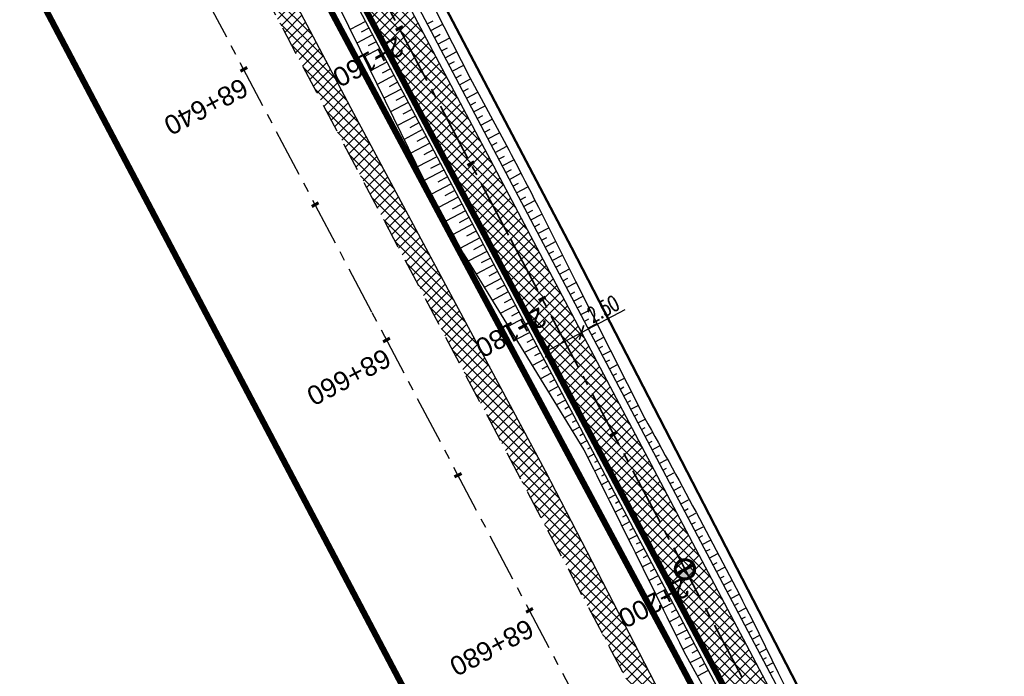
# Model space of a CAD drawing. Header units: metres. Extents: x 7529615 to 7533751, y 5721195 to 5727898.
# Tile 67 of 138: x 7530699 to 7530764, y 5725848 to 5725891. Entities that reach past the tile are written whole.
import ezdxf

# ---------------------------------------------------------------- set-up
doc = ezdxf.new("R2010")
doc.units = ezdxf.units.M
doc.header["$PDMODE"] = 1
doc.header["$PDSIZE"] = 0.3
for name, pattern in [('CENTER', [50.8, 31.75, -6.35, 6.35, -6.35]), ('CENTER2', [28.575, 19.05, -3.175, 3.175, -3.175]), ('HIDDEN', [9.525, 6.35, -3.175])]:
    doc.linetypes.add(name, pattern=pattern)
for name, color, linetype in [('C-DROGI-SYTUACJA-ETYKIETY', 7, 'Continuous'), ('D-hatch-pobocza', 131, 'Continuous'), ('D-pobocza', 60, 'Continuous'), ('D-rowy', 160, 'Continuous'), ('D-skarpa', 2, 'Continuous'), ('D-skarpa-kreskowanie', 2, 'Continuous'), ('D-wymiary', 1, 'Continuous')]:
    doc.layers.add(name, color=color, linetype=linetype)
doc.layers.add('D-hatch-ciag-pieszo-rowerowy', color=7, linetype='Continuous', lineweight=13, true_color=0xff9f80)
doc.layers.add('D-linia-podzialowa-ZRID', color=7, linetype='Continuous', lineweight=50, true_color=0x40ff00)
for name, color, linetype, lineweight in [('D-krawędzie', 3, 'Continuous', 30), ('D-obrzeża', 2, 'Continuous', 30), ('D-oś', 2, 'CENTER', 30), ('D-pas-drogowy', 7, 'HIDDEN', 50)]:
    doc.layers.add(name, color=color, linetype=linetype, lineweight=lineweight)
doc.layers.add('poprzeczki', color=7, linetype='Continuous', true_color=0x0000c7)
doc.styles.add('DIMTEXT', font='simplex.shx', dxfattribs={"width": 0.7})
doc.styles.get("Standard").update_dxf_attribs({"font": 'arial.ttf'})
doc.dimstyles.new('500', dxfattribs={"dimtxt": 1, "dimasz": 0.7, "dimexe": 0.2, "dimexo": 0.5, "dimgap": 0.2, "dimtad": 1, "dimrnd": 0.005, "dimzin": 0, "dimdsep": 46, "dimtxsty": 'DIMTEXT', "dimblk": 'ARCHTICK', "dimcen": 0, "dimclrd": 256, "dimclre": 256, "dimclrt": 2, "dimadec": 5, "dimazin": 0, "dimtfac": 1, "dimtofl": 0, "dimtmove": 0, "dimatfit": 3, "dimfxl": 1, "dimtolj": 1, "dimtzin": 0, "dimlwd": -1, "dimlwe": -1, "dimarcsym": 0})
pattern_1 = [(45, (0, 0), (-0.33675960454, 0.33675960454), []), (135, (0, 0), (-0.33675960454, -0.33675960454), [])]

# ---------------------------------------------------------------- blocks, each defined once
blk = doc.blocks.new('AeccTickLine')
at = {"color": 0, "linetype": 'ByBlock', "lineweight": -2}
blk.add_line((0, 1), (0, -1), dxfattribs=at)
blk = doc.blocks.new('_ArchTick')
at = {"color": 0, "linetype": 'ByBlock', "const_width": 0.15}
blk.add_lwpolyline([(-0.5, -0.5), (0.5, 0.5)], dxfattribs=at)
blk = doc.blocks.new('*D105')
at = {"layer": 'D-wymiary', "linetype": 'ByBlock', "transparency": 16777216}
for p, q in [((7530735.874, 5725870.117), (7530738.733, 5725871.627)), ((7530735.64, 5725870.559), (7530735.781, 5725870.294)), ((7530733.663, 5725868.95), (7530735.874, 5725870.117)), ((7530733.897, 5725868.508), (7530733.757, 5725868.773))]:
    blk.add_line(p, q, dxfattribs=at)
at = {"layer": 'Defpoints', "color": 0, "linetype": 'ByBlock', "transparency": 16777216}
for p in [(7530735.874, 5725870.117), (7530735.874, 5725870.117), (7530733.663, 5725868.95)]:
    blk.add_point(p, dxfattribs=at)
at = {"layer": 'D-wymiary', "linetype": 'ByBlock', "transparency": 16777216, "xscale": 0.6999999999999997, "yscale": 0.6999999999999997, "zscale": 0.6999999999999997}
for p, rotation in [((7530735.874, 5725870.117), 27.83669233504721), ((7530733.663, 5725868.95), 207.8366923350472)]:
    blk.add_blockref('_ArchTick', p, dxfattribs=dict(at, rotation=rotation))
at = {"layer": 'D-wymiary', "color": 2, "linetype": 'ByBlock', "transparency": 16777216, "insert": (7530737.286, 5725871.655), "char_height": 1, "attachment_point": 5, "rotation": 27.83669, "style": 'DIMTEXT'}
blk.add_mtext('\\A1;2.50', dxfattribs=at)
blk = doc.blocks.new('kilometraz')
at = {"linetype": 'ByBlock', "lineweight": -2}
blk.add_hatch(color=0, dxfattribs=at).paths.add_polyline_path([(0, -0.28125, 0.41421356), (0.28125, 0, 0.41421356), (0, 0.28125)])
at = {"color": 0, "linetype": 'ByBlock', "lineweight": -2}
blk.add_line((0, 0.28125), (0, -0.28125), dxfattribs=at)
blk.add_circle((0, 0), 0.28125, dxfattribs=at)

msp = doc.modelspace()

# ---------------------------------------------------------------- hatches: boundary and pattern name
at = {"layer": 'D-hatch-ciag-pieszo-rowerowy'}
h = msp.add_hatch(dxfattribs=at)
h.set_pattern_fill('ANSI37', color=256, scale=0.15, style=0)
h.set_pattern_definition(pattern_1)
h.paths.add_polyline_path([(7530714.412, 5725910.765), (7530696.206, 5725945.269), (7530692.657, 5725952.013), (7530691.541, 5725951.45), (7530695.1, 5725944.687), (7530713.306, 5725910.181), (7530731.225, 5725876.244), (7530749.941, 5725840.801), (7530759.629, 5725822.461), (7530760.738, 5725823.038), (7530751.046, 5725841.385), (7530732.331, 5725876.827)])
h.paths.add_polyline_path([(7530713.306, 5725910.181), (7530695.1, 5725944.687), (7530691.541, 5725951.45), (7530690.425, 5725950.887), (7530693.994, 5725944.104), (7530712.201, 5725909.598), (7530730.12, 5725875.66), (7530748.836, 5725840.217), (7530758.52, 5725821.884), (7530759.629, 5725822.461), (7530749.941, 5725840.801), (7530731.225, 5725876.244)])
at = {"layer": 'D-hatch-pobocza'}
h = msp.add_hatch(dxfattribs=at)
h.set_pattern_fill('ANSI37', color=256, scale=0.15, style=0)
h.set_pattern_definition(pattern_1)
h.paths.add_polyline_path([(7530720.98, 5725884.44), (7530708.37, 5725908.34), (7530695.8, 5725932.28), (7530687.36, 5725949.02), (7530675.51, 5725970.87), (7530663.29, 5725994.02), (7530649.63, 5726020.19), (7530635.9, 5726046.17), (7530600.685, 5726114.059), (7530599.743, 5726113.515), (7530641.555, 5726032.008), (7530660.961, 5725995.07), (7530689.128, 5725941.54), (7530707.336, 5725907.032), (7530725.256, 5725873.093), (7530743.97, 5725837.654), (7530770.527, 5725787.119), (7530787.864, 5725754.267), (7530809.813, 5725712.702), (7530812.028, 5725712.541), (7530798.84, 5725737.15), (7530787.35, 5725758.8), (7530776.05, 5725780.2), (7530760.43, 5725809.79), (7530749.22, 5725830.63), (7530733.52, 5725861.06)])

# ---------------------------------------------------------------- linework, layer by layer
at = {"layer": 'D-krawędzie', "linetype": 'HIDDEN', "ltscale": 0.3, "flags": 128}
msp.add_lwpolyline([(7530572.01, 5726166.06), (7530620.381, 5726072.761), (7530641.555, 5726032.008), (7530660.961, 5725995.07), (7530689.128, 5725941.54), (7530707.336, 5725907.032), (7530725.256, 5725873.093), (7530743.97, 5725837.654), (7530770.527, 5725787.119), (7530787.864, 5725754.267), (7530809.898, 5725712.542), (7530824.739, 5725684.389), (7530840.856, 5725653.693), (7530860.675, 5725616.154), (7530865.283, 5725607.394), (7530878.05, 5725583.08), (7530918.172, 5725507.178), (7530950.163, 5725446.305), (7530993.419, 5725364.265), (7531022.766, 5725308.719), (7531053.81, 5725249.872), (7531081.166, 5725197.875), (7531103.902, 5725154.541), (7531128.123, 5725108.448), (7531149.3, 5725068.25), (7531167.38, 5725033.767), (7531197.165, 5724976.988), (7531228.151, 5724918.034), (7531253.153, 5724870.491), (7531286.796, 5724806.654), (7531306.74, 5724768.665), (7531335.094, 5724714.652), (7531357.319, 5724672.439), (7531373.645, 5724641.454), (7531392.162, 5724605.999), (7531418.48, 5724555.853), (7531439.727, 5724515.582), (7531468.399, 5724461.077), (7531491.782, 5724416.528), (7531531.99, 5724339.833), (7531557.227, 5724291.659), (7531569.852, 5724267.577), (7531591.376, 5724226.548), (7531610.004, 5724191.103), (7531616.883, 5724177.999), (7531629.985, 5724153.025), (7531641.007, 5724132.022), (7531664.906, 5724087.617), (7531677.644, 5724064.786), (7531683.112, 5724054.988), (7531686.753, 5724048.18), (7531695.448, 5724031.697), (7531703.749, 5724015.917), (7531709.214, 5724005.514), (7531719.389, 5723986.147), (7531726.295, 5723973), (7531732.741, 5723960.736), (7531735.13, 5723956.19)], dxfattribs=at)
at = {"layer": 'D-linia-podzialowa-ZRID', "color": 12, "ltscale": 15, "true_color": 0xc70000}
msp.add_lwpolyline([(7530604.239, 5726124.217), (7530605.847, 5726121.63), (7530608.972, 5726116.164), (7530618.114, 5726097.791), (7530651.213, 5726034.96), (7530670.244, 5725998.611), (7530698.075, 5725945.953), (7530716.506, 5725911.305), (7530735.223, 5725875.667), (7530752.504, 5725842.155)], dxfattribs=at)
at = {"layer": 'D-obrzeża'}
for points in [[(7530816.72, 5725716.019), (7530808.345, 5725732.528, 0.004099), (7530806.084, 5725736.896), (7530794.941, 5725757.997), (7530777.714, 5725790.903), (7530751.046, 5725841.385), (7530732.331, 5725876.827), (7530714.412, 5725910.765), (7530696.206, 5725945.269), (7530668.046, 5725998.784), (7530664.91, 5726005.014, 0.00515), (7530662.075, 5726010.504), (7530653.608, 5726026.493, -0.00515), (7530650.772, 5726031.983), (7530642.155, 5726049.099), (7530627.426, 5726076.939), (7530607.073, 5726115.582, 0.017191), (7530603.662, 5726121.551), (7530600.461, 5726126.731, -0.223174), (7530600.17, 5726129.266), (7530602.624, 5726136.556), (7530601.532, 5726138.658)], [(7530597.423, 5726127.912, 0.123992), (7530598.087, 5726125.817), (7530601.49, 5726120.31, -0.017191), (7530604.901, 5726114.341), (7530625.206, 5726075.789), (7530639.927, 5726047.965), (7530648.54, 5726030.859, 0.00515), (7530651.375, 5726025.369), (7530659.842, 5726009.38, -0.00515), (7530662.677, 5726003.89), (7530665.83, 5725997.628), (7530693.994, 5725944.104), (7530712.201, 5725909.598), (7530730.12, 5725875.66), (7530748.836, 5725840.217), (7530775.501, 5725789.739), (7530792.729, 5725756.833), (7530803.873, 5725735.729, -0.004099), (7530806.134, 5725731.361), (7530819.007, 5725705.983)]]:
    msp.add_lwpolyline(points, format="xyb", dxfattribs=at)
at = {"layer": 'D-oś', "ltscale": 0.1}
msp.add_lwpolyline([(7530915.075, 5725505.546), (7530874.954, 5725581.449), (7530862.185, 5725605.765), (7530857.579, 5725614.523), (7530837.759, 5725652.063), (7530821.642, 5725682.76), (7530806.803, 5725710.907), (7530784.769, 5725752.633), (7530767.43, 5725785.489), (7530740.873, 5725836.023), (7530722.161, 5725871.458), (7530704.24, 5725905.399), (7530686.032, 5725939.909), (7530657.862, 5725993.442), (7530638.453, 5726030.387), (7530594.845, 5726110.895), (7530594.845, 5726110.895), (7530594.845, 5726110.895), (7530540.21, 5726214.45)], dxfattribs=at)
at = {"layer": 'D-oś', "linetype": 'CENTER2', "lineweight": 35, "ltscale": 0.2}
msp.add_lwpolyline([(7530599.583, 5726125.774), (7530602.576, 5726120.93, -0.017191), (7530605.987, 5726114.962), (7530626.316, 5726076.364), (7530641.041, 5726048.532), (7530649.656, 5726031.421, 0.00515), (7530652.491, 5726025.931), (7530660.958, 5726009.942, -0.00515), (7530663.794, 5726004.452), (7530663.794, 5726004.452), (7530666.938, 5725998.206), (7530695.1, 5725944.687), (7530713.306, 5725910.181), (7530731.225, 5725876.244), (7530749.941, 5725840.801)], format="xyb", dxfattribs=at)
at = {"layer": 'D-pas-drogowy', "ltscale": 0.2, "flags": 128}
msp.add_lwpolyline([(7531633.019, 5724182.834, 0.4, 0.4, 0), (7531617.559, 5724211.608, 0.4, 0.4, 0), (7531566.784, 5724302.736, 0.4, 0.4, 0), (7531538.419, 5724356.47, 0.4, 0.4, 0), (7531526.32, 5724379.39, 0.4, 0.4, 0), (7531516.102, 5724393.607, 0.4, 0.4, 0.001485), (7531513.78, 5724396.838, 0.4, 0.4, 0), (7531501.87, 5724413.41, 0.4, 0.4, 0), (7531474.926, 5724464.508, 0.4, 0.4, 0), (7531446.2, 5724518.992, 0.4, 0.4, 0), (7531424.962, 5724559.262, 0.4, 0.4, 0), (7531398.444, 5724609.566, 0.4, 0.4, 0), (7531379.647, 5724645.216, 0.4, 0.4, 0), (7531365.23, 5724672.56, 0.4, 0.4, 0), (7531341.306, 5724717.915, 0.4, 0.4, 0), (7531312.9, 5724771.789, 0.4, 0.4, 0), (7531292.591, 5724810.307, 0.4, 0.4, 0), (7531259.392, 5724873.271, 0.4, 0.4, 0), (7531233.74, 5724921.923, 0.4, 0.4, 0), (7531203.073, 5724980.092, 0.4, 0.4, 0), (7531173.471, 5725036.225, 0.4, 0.4, 0), (7531168.27, 5725046.09, 0.4, 0.4, 0), (7531172.29, 5725062.58, 0.4, 0.4, 0), (7531166.31, 5725074.58, 0.4, 0.4, 0), (7531150.32, 5725079.6, 0.4, 0.4, 0), (7531141.5, 5725096.43, 0.4, 0.4, 0), (7531109.312, 5725157.814, 0.4, 0.4, 0), (7531086.641, 5725201.048, 0.4, 0.4, 0), (7531059.198, 5725253.384, 0.4, 0.4, 0), (7531028.207, 5725312.489, 0.4, 0.4, 0), (7530999.105, 5725367.99, 0.4, 0.4, 0), (7530956.248, 5725449.725, 0.4, 0.4, 0), (7530924.398, 5725510.464, 0.4, 0.4, 0), (7530897.51, 5725561.74, 0.4, 0.4, 0), (7530894.46, 5725566.14, 0.4, 0.4, 0), (7530892.16, 5725570.49, 0.4, 0.4, 0), (7530869.363, 5725613.307, 0.4, 0.4, 0), (7530861.694, 5725627.705, 0.4, 0.4, 0), (7530852.74, 5725644.52, 0.4, 0.4, 0), (7530831.51, 5725684.2, 0.4, 0.4, 0), (7530811.13, 5725722.52, 0.4, 0.4, 0), (7530792.348, 5725757.941, 0.4, 0.4, 0), (7530768.03, 5725803.8, 0.4, 0.4, 0), (7530748.769, 5725840.179, 0.4, 0.4, 0), (7530727.7, 5725879.97, 0.4, 0.4, 0), (7530712.098, 5725909.545, 0.4, 0.4, 0), (7530693.644, 5725944.645, 0.4, 0.4, 0), (7530665.702, 5725997.539, 0.4, 0.4, 0), (7530641.76, 5726042.88, 0.4, 0.4, 0), (7530616.5, 5726091.48, 0.4, 0.4, 0), (7530604.628, 5726114.32, 0.4, 0.4, -0.007763), (7530602.5, 5726118.43, 0.4, 0.4, 0), (7530603.992, 5726123.395, 0.4, 0.4, 0), (7530606.53, 5726131.84, 0.4, 0.4, 0), (7530603.27, 5726136.83, 0.4, 0.4, 0), (7530593.776, 5726151.369, 0.4, 0.4, 0), (7530590.203, 5726156.84, 0.4, 0.4, 0), (7530583.3, 5726167.41, 0.4, 0.4, 0), (7530580.578, 5726170.428, 0.4, 0.4, 0), (7530575.85, 5726175.67, 0.4, 0.4, 0), (7530569.01, 5726186.66, 0.4, 0.4, 0), (7530562.555, 5726199.189, 0.4, 0.4, 0), (7530555.67, 5726211.39, 0.4, 0.4, 0), (7530548.29, 5726224.23, 0.4, 0.4, 0), (7530540.58, 5726237.71, 0.4, 0.4, 0), (7530532.68, 5726252.65, 0.4, 0.4, 0), (7530524.06, 5726269.35, 0.4, 0.4, 0), (7530502.82, 5726309.91, 0.4, 0.4, 0), (7530488.83, 5726336.63, 0.4, 0.4, 0), (7530466.03, 5726380.16, 0.4, 0.4, 0), (7530438.47, 5726432.77, 0.4, 0.4, 0), (7530424.53, 5726459.09, 0.4, 0.4, 0), (7530401.63, 5726502.97, 0.4, 0.4, 0), (7530383.38, 5726538.06, 0.4, 0.4, 0), (7530353.97, 5726593.52, 0.4, 0.4, 0), (7530338.47, 5726622.74, 0.4, 0.4, 0), (7530322.01, 5726653.88, 0.4, 0.4, 0), (7530297.54, 5726700.33, 0.4, 0.4, 0), (7530287.38, 5726719.6, 0.4, 0.4, 0), (7530285.95, 5726722.316, 0.4, 0.4, 0), (7530280.26, 5726733.12, 0.4, 0.4, 0), (7530266.73, 5726758.74, 0.4, 0.4, 0), (7530260.42, 5726770.47, 0.4, 0.4, 0), (7530253.25, 5726783.82, 0.4, 0.4, 0), (7530244.95, 5726799.33, 0.4, 0.4, 0), (7530239.39, 5726808.49, 0.4, 0.4, 0), (7530238.29, 5726807.9, 0.4, 0.4, 0), (7530218.11, 5726850.67, 0.4, 0.4, 0), (7530175.907, 5726928.168, 0.4, 0.4, 0), (7530096.68, 5727076.15, 0.4, 0.4, 0), (7530094.68, 5727079.89, 0.4, 0.4, 0), (7530064.597, 5727135.523, 0.4, 0.4, 0), (7530046.731, 5727168.892, 0.4, 0.4, 0), (7530025.803, 5727208.461, 0.4, 0.4, 0), (7530012.847, 5727232.979, 0.4, 0.4, 0), (7529994.15, 5727268.45, 0.4, 0.4, 0), (7529981.671, 5727291.93, 0.4, 0.4, 0), (7529949.89, 5727351.73, 0.4, 0.4, 0), (7529924.75, 5727399.03, 0.4, 0.4, 0), (7529915.516, 5727417.1, 0.4, 0.4, 0), (7529885.83, 5727475.19, 0.4, 0.4, 0), (7529862.56, 5727519.97, 0.4, 0.4, 0), (7529852.985, 5727538.191, 0.4, 0.4, 0), (7529836.513, 5727569.511, 0.4, 0.4, 0), (7529815.369, 5727609.141, 0.4, 0.4, 0), (7529792.795, 5727651.247, 0.4, 0.4, 0), (7529774.199, 5727685.858, 0.4, 0.4, 0), (7529746.966, 5727736.059, 0.4, 0.4, 0), (7529733.92, 5727757.62, 0.4, 0.4, 0), (7529708.607, 5727806.389, 0.4, 0.4, 0), (7529688.492, 5727796.345, 0.4, 0.4, 0), (7529723.55, 5727729.88, 0.4, 0.4, 0), (7529725.42, 5727730.2, 0.4, 0.4, 0), (7529735.38, 5727711.28, 0.4, 0.4, 0), (7529739.21, 5727707.77, 0.4, 0.4, 0), (7529753.31, 5727681.13, 0.4, 0.4, 0), (7529755.178, 5727682.114, 0.4, 0.4, 0), (7529792.102, 5727611.923, 0.4, 0.4, 0), (7529811.741, 5727574.662, 0.4, 0.4, 0), (7529835.194, 5727530.193, 0.4, 0.4, 0), (7529857.56, 5727487.787, 0.4, 0.4, 0), (7529875.155, 5727454.426, 0.4, 0.4, 0), (7529890.63, 5727425.131, 0.4, 0.4, 0), (7529900.671, 5727406.159, 0.4, 0.4, 0), (7529953.284, 5727306.747, 0.4, 0.4, 0), (7529983.208, 5727250.207, 0.4, 0.4, 0), (7530015.379, 5727189.42, 0.4, 0.4, 0), (7530062.319, 5727099.625, 0.4, 0.4, 0), (7530100.06, 5727027.16, 0.4, 0.4, 0), (7530105.06, 5727018.32, 0.4, 0.4, 0), (7530143.175, 5726945.066, 0.4, 0.4, 0), (7530170.547, 5726892.961, 0.4, 0.4, 0), (7530195.92, 5726850.75, 0.4, 0.4, 0), (7530194.71, 5726849.15, 0.4, 0.4, 0), (7530197.22, 5726845.06, 0.4, 0.4, 0), (7530254.03, 5726738.21, 0.4, 0.4, 0), (7530261.371, 5726724.163, 0.4, 0.4, 0), (7530281.54, 5726685.57, 0.4, 0.4, 0), (7530289.214, 5726671.967, 0.4, 0.4, 0), (7530300.51, 5726651.778, 0.4, 0.4, 0), (7530303.939, 5726645.168, 0.4, 0.4, 0), (7530334.708, 5726583.665, 0.4, 0.4, 0), (7530397.759, 5726458.5, 0.4, 0.4, 0), (7530450.41, 5726357.28, 0.4, 0.4, 0), (7530482.4, 5726303.41, 0.4, 0.4, 0), (7530483.688, 5726301.003, 0.4, 0.4, 0), (7530491.35, 5726283.94, 0.4, 0.4, 0), (7530512.67, 5726243.78, 0.4, 0.4, 0), (7530529.43, 5726209.46, 0.4, 0.4, 0), (7530571.29, 5726130.56, 0.4, 0.4, 0), (7530581.28, 5726107.21, 0.4, 0.4, 0), (7530591.16, 5726088.44, 0.4, 0.4, 0), (7530597.42, 5726080.68, 0.4, 0.4, 0), (7530607.21, 5726063.51, 0.4, 0.4, 0), (7530610.82, 5726061.93, 0.4, 0.4, 0), (7530634.935, 5726016.147, 0.4, 0.4, 0), (7530642.914, 5726001.078, 0.4, 0.4, 0), (7530695.12, 5725902.09, 0.4, 0.4, 0), (7530708.718, 5725876.303, 0.4, 0.4, 0), (7530755.54, 5725787.51, 0.4, 0.4, 0), (7530802.56, 5725694.925, 0.4, 0.4, 0), (7530840.085, 5725624.059, 0.4, 0.4, 0), (7530865.243, 5725577.494, 0.4, 0.4, 0), (7530914.557, 5725484.684, 0.4, 0.4, 0), (7530964.182, 5725390.836, 0.4, 0.4, 0), (7531008.007, 5725307.954, 0.4, 0.4, 0), (7531059.253, 5725211.041, 0.4, 0.4, 0), (7531127.66, 5725081.67, 0.4, 0.4, 0), (7531345.12, 5724669.94, 0.4, 0.4, 0), (7531388.464, 5724586.93, 0.4, 0.4, 0), (7531412.35, 5724541.183, 0.4, 0.4, 0), (7531482.09, 5724407.62, 0.4, 0.4, 0), (7531504.02, 5724366.79, 0.4, 0.4, 0), (7531519.374, 5724337.52, 0.4, 0.4, 0), (7531563.749, 5724252.932, 0.4, 0.4, 0), (7531602.175, 5724179.681, 0.4, 0.4, 0), (7531619.177, 5724147.204, 0.4, 0.4, 0), (7531625.038, 5724135.635, 0.4, 0.4, 0), (7531656.796, 5724073.316, 0.4, 0.4, 0), (7531675.12, 5724037.36, 0.4, 0.4, 0), (7531682.71, 5724022.92, 0.4, 0.4, 0), (7531705.565, 5723979.811, 0.4, 0.4, 0), (7531736.606, 5723921.262, 0.4, 0.4, 0), (7531750.46, 5723895.13, 0.4, 0.4, 0), (7531740.77, 5723886.56, 0.4, 0.4, 0), (7531732.86, 5723885, 0.4, 0.4, 0), (7531722.18, 5723887.77, 0.4, 0.4, 0), (7531729.87, 5723862.17, 0.4, 0.4, 0), (7531742.92, 5723861.93, 0.4, 0.4, 0), (7531763.71, 5723859.52, 0.4, 0.4, 0), (7531768.42, 5723854.12, 0.4, 0.4, 0), (7531787.42, 5723817.97, 0.4, 0.4, 0), (7531795.57, 5723809.82, 0.4, 0.4, 0), (7531816.347, 5723819.85, 0.4, 0.4, 0), (7531816.347, 5723819.85, 0.4, 0.4, 0), (7531805.06, 5723843.23, 0.4, 0.4, 0), (7531803.61, 5723886.23, 0.4, 0.4, 0), (7531803.61, 5723886.23, 0.4, 0.4, 0), (7531780.08, 5723929.25, 0.4, 0.4, 0), (7531758.69, 5723936.76, 0.4, 0.4, 0), (7531749.359, 5723946.412, 0.4, 0.4, 0), (7531742.71, 5723953.29, 0.4, 0.4, 0), (7531735.177, 5723967.878, 0.4, 0.4, 0), (7531722.37, 5723992.68, 0.4, 0.4, 0), (7531705.042, 5724030.886, 0.4, 0.4, 0), (7531699.47, 5724043.17, 0.4, 0.4, 0), (7531692.69, 5724058.11, 0.4, 0.4, 0), (7531679.672, 5724084.017, 0.4, 0.4, 0), (7531674.55, 5724094.21, 0.4, 0.4, 0), (7531666.633, 5724114.003, 0.4, 0.4, 0), (7531649, 5724153.82, 0.4, 0.4, 0), (7531641.49, 5724149.34, 0.4, 0.4, 0), (7531626.04, 5724179.34, 0.4, 0.4, 0), (7531633.03, 5724182.84, 0, 0, 0)], format="xyseb", dxfattribs=at)
at = {"layer": 'D-pobocza'}
for points in [[(7530817.069, 5725716.434), (7530808.787, 5725732.762, 0.004099), (7530806.526, 5725737.13), (7530795.384, 5725758.23), (7530778.156, 5725791.136), (7530751.489, 5725841.618), (7530732.773, 5725877.061), (7530714.854, 5725910.998), (7530696.648, 5725945.502), (7530668.49, 5725999.015), (7530665.357, 5726005.239, 0.00515), (7530662.521, 5726010.729), (7530654.054, 5726026.718, -0.00515), (7530651.219, 5726032.208), (7530642.601, 5726049.326), (7530627.87, 5726077.169), (7530607.515, 5726115.815, 0.017191), (7530604.087, 5726121.814), (7530600.886, 5726126.994, -0.095206), (7530600.551, 5726127.876)], [(7530602.007, 5726118.49, -0.012618), (7530604.459, 5726114.108), (7530624.762, 5726075.559), (7530639.482, 5726047.738), (7530648.093, 5726030.634, 0.00515), (7530650.928, 5726025.144), (7530659.395, 5726009.155, -0.00515), (7530662.231, 5726003.665), (7530665.386, 5725997.397), (7530693.552, 5725943.871), (7530711.758, 5725909.365), (7530729.678, 5725875.427), (7530748.394, 5725839.984), (7530775.058, 5725789.507), (7530792.286, 5725756.601), (7530803.431, 5725735.496, -0.004099), (7530805.692, 5725731.127), (7530814.621, 5725713.526)]]:
    msp.add_lwpolyline(points, format="xyb", dxfattribs=at)
msp.add_lwpolyline([(7530798.84, 5725737.15), (7530787.35, 5725758.8), (7530776.05, 5725780.2), (7530760.43, 5725809.79), (7530749.22, 5725830.63), (7530733.52, 5725861.06), (7530720.98, 5725884.44), (7530708.37, 5725908.34), (7530695.8, 5725932.28), (7530687.36, 5725949.02), (7530675.51, 5725970.87), (7530663.29, 5725994.02), (7530649.63, 5726020.19), (7530635.9, 5726046.17), (7530600.685, 5726114.059), (7530599.743, 5726113.515)], dxfattribs=at)
at = {"layer": 'D-rowy', "linetype": 'HIDDEN', "ltscale": 0.1, "const_width": 0.4, "flags": 128}
for points in [[(7530741.879, 5725849.304), (7530727.419, 5725876.297), (7530718.298, 5725893.381), (7530703.13, 5725922.342), (7530687.044, 5725953.183), (7530665.695, 5725994.035), (7530637.776, 5726046.651), (7530624.725, 5726071.229)], [(7530741.879, 5725849.304), (7530762.299, 5725810.645)]]:
    msp.add_lwpolyline(points, dxfattribs=at)
at = {"layer": 'D-skarpa', "linetype": 'Continuous'}
for points in [[(7530670.097, 5725997.265), (7530676.997, 5725983.946), (7530679.329, 5725979.523), (7530686.426, 5725966.307), (7530688.77, 5725961.891), (7530697.287, 5725945.837), (7530698.144, 5725944.227), (7530715.608, 5725911.396), (7530716.93, 5725908.913), (7530719.27, 5725904.494), (7530721.6, 5725900.07), (7530723.966, 5725895.666), (7530726.301, 5725891.244), (7530728.579, 5725886.793), (7530730.652, 5725882.909, -0.007251), (7530733.053, 5725878.31), (7530733.491, 5725877.44), (7530735.487, 5725873.478), (7530739.985, 5725864.545, -0.009506), (7530747.045, 5725851.31), (7530748.739, 5725847.871), (7530749.258, 5725846.824)], [(7530698.226, 5725932.963), (7530702.868, 5725924.106), (7530705.19, 5725919.678), (7530709.945, 5725910.88), (7530710.979, 5725908.953), (7530712.291, 5725906.464), (7530716.955, 5725897.618), (7530719.174, 5725893.135), (7530721.37, 5725888.641), (7530723.583, 5725884.155), (7530725.513, 5725880.196, 0.005932), (7530727.958, 5725875.62), (7530728.156, 5725875.261), (7530728.451, 5725874.779), (7530730.784, 5725870.994), (7530733.413, 5725866.728), (7530736.026, 5725862.454, -0.001667), (7530742.689, 5725849.01), (7530744.539, 5725845.653)], [(7530751.841, 5725841.804, 0.000237), (7530777.323, 5725793.793)]]:
    msp.add_lwpolyline(points, format="xyb", dxfattribs=at)
at = {"layer": 'D-skarpa-kreskowanie', "linetype": 'Continuous'}
for p, q in [((7530721.742, 5725890.456, 107.674), (7530720.741, 5725889.928, 106.92)), ((7530725.783, 5725890.299, 107.811), (7530726.177, 5725890.507, 107.514)), ((7530721.975, 5725890.014, 107.676), (7530721.468, 5725889.746, 107.293)), ((7530726.017, 5725889.857, 107.813), (7530726.8, 5725890.27, 107.222)), ((7530722.209, 5725889.572, 107.678), (7530721.181, 5725889.029, 106.902)), ((7530722.442, 5725889.13, 107.679), (7530721.921, 5725888.855, 107.286)), ((7530726.25, 5725889.414, 107.814), (7530726.639, 5725889.62, 107.521)), ((7530726.483, 5725888.972, 107.816), (7530727.255, 5725889.38, 107.234)), ((7530722.676, 5725888.688, 107.681), (7530721.622, 5725888.131, 106.886)), ((7530726.717, 5725888.53, 107.818), (7530727.1, 5725888.732, 107.529)), ((7530726.95, 5725888.088, 107.819), (7530727.711, 5725888.489, 107.246)), ((7530722.909, 5725888.246, 107.683), (7530722.376, 5725887.964, 107.281)), ((7530727.184, 5725887.646, 107.821), (7530727.561, 5725887.845, 107.537)), ((7530723.143, 5725887.803, 107.684), (7530722.064, 5725887.234, 106.871)), ((7530723.376, 5725887.361, 107.686), (7530722.831, 5725887.073, 107.275)), ((7530727.417, 5725887.204, 107.823), (7530728.166, 5725887.599, 107.258)), ((7530723.61, 5725886.919, 107.688), (7530722.507, 5725886.337, 106.856)), ((7530727.651, 5725886.761, 107.824), (7530728.022, 5725886.958, 107.544)), ((7530727.884, 5725886.319, 107.826), (7530728.623, 5725886.71, 107.269)), ((7530724.076, 5725886.035, 107.691), (7530722.949, 5725885.44, 106.841)), ((7530723.843, 5725886.477, 107.689), (7530723.285, 5725886.183, 107.269)), ((7530728.118, 5725885.877, 107.828), (7530728.488, 5725886.073, 107.548)), ((7530724.31, 5725885.593, 107.693), (7530723.74, 5725885.292, 107.263)), ((7530728.351, 5725885.435, 107.829), (7530729.094, 5725885.827, 107.269)), ((7530724.543, 5725885.151, 107.694), (7530723.391, 5725884.542, 106.826)), ((7530724.777, 5725884.708, 107.696), (7530724.195, 5725884.401, 107.257)), ((7530728.585, 5725884.993, 107.831), (7530728.957, 5725885.19, 107.55)), ((7530728.818, 5725884.551, 107.833), (7530729.565, 5725884.945, 107.269)), ((7530725.01, 5725884.266, 107.698), (7530723.832, 5725883.644, 106.809)), ((7530729.051, 5725884.109, 107.834), (7530729.426, 5725884.306, 107.552)), ((7530729.285, 5725883.666, 107.836), (7530730.036, 5725884.063, 107.269)), ((7530725.477, 5725883.382, 107.701), (7530724.27, 5725882.745, 106.791)), ((7530725.244, 5725883.824, 107.699), (7530724.647, 5725883.509, 107.25)), ((7530729.518, 5725883.224, 107.838), (7530729.895, 5725883.423, 107.554)), ((7530725.711, 5725882.94, 107.703), (7530725.1, 5725882.617, 107.242)), ((7530729.752, 5725882.782, 107.839), (7530730.507, 5725883.181, 107.27)), ((7530725.944, 5725882.498, 107.704), (7530724.708, 5725881.845, 106.773)), ((7530726.178, 5725882.056, 107.706), (7530725.553, 5725881.726, 107.235)), ((7530729.985, 5725882.34, 107.841), (7530730.364, 5725882.54, 107.555)), ((7530730.219, 5725881.898, 107.842), (7530730.98, 5725882.3, 107.268)), ((7530726.411, 5725881.613, 107.708), (7530725.147, 5725880.946, 106.754)), ((7530730.452, 5725881.456, 107.841), (7530730.833, 5725881.657, 107.554)), ((7530730.686, 5725881.014, 107.837), (7530731.444, 5725881.414, 107.265)), ((7530726.644, 5725881.171, 107.709), (7530726.005, 5725880.834, 107.227)), ((7530730.919, 5725880.571, 107.834), (7530731.297, 5725880.771, 107.549)), ((7530726.878, 5725880.729, 107.711), (7530725.589, 5725880.049, 106.739)), ((7530727.111, 5725880.287, 107.712), (7530726.466, 5725879.946, 107.225)), ((7530731.153, 5725880.129, 107.83), (7530731.904, 5725880.526, 107.264)), ((7530727.345, 5725879.845, 107.711), (7530726.054, 5725879.163, 106.738)), ((7530731.386, 5725879.687, 107.827), (7530731.76, 5725879.885, 107.545)), ((7530731.619, 5725879.245, 107.823), (7530732.364, 5725879.638, 107.262)), ((7530727.812, 5725878.96, 107.704), (7530726.527, 5725878.282, 106.736)), ((7530727.578, 5725879.403, 107.707), (7530726.935, 5725879.063, 107.222)), ((7530731.853, 5725878.803, 107.82), (7530732.224, 5725878.999, 107.54)), ((7530728.045, 5725878.518, 107.7), (7530727.405, 5725878.18, 107.217)), ((7530732.086, 5725878.361, 107.816), (7530732.825, 5725878.75, 107.26)), ((7530728.279, 5725878.076, 107.697), (7530727.001, 5725877.401, 106.734)), ((7530728.512, 5725877.634, 107.693), (7530727.875, 5725877.298, 107.213)), ((7530732.32, 5725877.918, 107.813), (7530732.687, 5725878.112, 107.536)), ((7530732.553, 5725877.476, 107.806), (7530733.28, 5725877.86, 107.258)), ((7530728.746, 5725877.192, 107.69), (7530727.474, 5725876.521, 106.732)), ((7530732.787, 5725877.034, 107.799), (7530733.146, 5725877.224, 107.528)), ((7530733.02, 5725876.592, 107.792), (7530733.729, 5725876.966, 107.257)), ((7530729.213, 5725876.308, 107.683), (7530727.948, 5725875.64, 106.729)), ((7530728.979, 5725876.75, 107.686), (7530728.345, 5725876.415, 107.208)), ((7530733.254, 5725876.15, 107.785), (7530733.604, 5725876.335, 107.521)), ((7530729.446, 5725875.865, 107.676), (7530728.819, 5725875.534, 107.203)), ((7530733.487, 5725875.708, 107.778), (7530734.179, 5725876.073, 107.256)), ((7530729.679, 5725875.423, 107.669), (7530728.453, 5725874.776, 106.745)), ((7530729.913, 5725874.981, 107.662), (7530729.314, 5725874.665, 107.211)), ((7530733.721, 5725875.266, 107.771), (7530734.062, 5725875.446, 107.513)), ((7530733.954, 5725874.823, 107.764), (7530734.629, 5725875.18, 107.255)), ((7530730.146, 5725874.539, 107.655), (7530728.979, 5725873.922, 106.775)), ((7530734.188, 5725874.381, 107.757), (7530734.521, 5725874.557, 107.506)), ((7530730.38, 5725874.097, 107.648), (7530729.811, 5725873.796, 107.219)), ((7530734.421, 5725873.939, 107.75), (7530735.079, 5725874.287, 107.254)), ((7530734.655, 5725873.497, 107.743), (7530734.979, 5725873.669, 107.498)), ((7530730.613, 5725873.655, 107.641), (7530729.505, 5725873.069, 106.805)), ((7530730.847, 5725873.213, 107.634), (7530730.307, 5725872.928, 107.227)), ((7530734.888, 5725873.055, 107.736), (7530735.529, 5725873.393, 107.253)), ((7530731.08, 5725872.77, 107.627), (7530730.031, 5725872.216, 106.836)), ((7530735.122, 5725872.613, 107.729), (7530735.438, 5725872.78, 107.491)), ((7530735.355, 5725872.171, 107.722), (7530735.979, 5725872.5, 107.252)), ((7530731.547, 5725871.886, 107.613), (7530730.556, 5725871.363, 106.866)), ((7530731.314, 5725872.328, 107.62), (7530730.804, 5725872.059, 107.236)), ((7530735.588, 5725871.728, 107.715), (7530735.896, 5725871.891, 107.483)), ((7530731.781, 5725871.444, 107.606), (7530731.3, 5725871.19, 107.244)), ((7530735.822, 5725871.286, 107.708), (7530736.429, 5725871.607, 107.251)), ((7530732.014, 5725871.002, 107.599), (7530731.082, 5725870.51, 106.897)), ((7530732.248, 5725870.56, 107.592), (7530731.796, 5725870.321, 107.252)), ((7530736.055, 5725870.844, 107.701), (7530736.355, 5725871.002, 107.476)), ((7530736.289, 5725870.402, 107.694), (7530736.879, 5725870.713, 107.249)), ((7530732.481, 5725870.118, 107.585), (7530731.608, 5725869.657, 106.927)), ((7530736.522, 5725869.96, 107.687), (7530736.813, 5725870.113, 107.468)), ((7530736.756, 5725869.518, 107.68), (7530737.329, 5725869.82, 107.248)), ((7530732.948, 5725869.233, 107.571), (7530732.134, 5725868.803, 106.958)), ((7530732.715, 5725869.675, 107.578), (7530732.293, 5725869.453, 107.26)), ((7530736.989, 5725869.076, 107.673), (7530737.271, 5725869.225, 107.46)), ((7530733.182, 5725868.791, 107.564), (7530732.789, 5725868.584, 107.269)), ((7530737.223, 5725868.633, 107.666), (7530737.778, 5725868.927, 107.247)), ((7530733.415, 5725868.349, 107.557), (7530732.66, 5725867.95, 106.988)), ((7530733.649, 5725867.907, 107.551), (7530733.286, 5725867.715, 107.277)), ((7530737.456, 5725868.191, 107.659), (7530737.73, 5725868.336, 107.453)), ((7530737.69, 5725867.749, 107.652), (7530738.228, 5725868.034, 107.246)), ((7530733.882, 5725867.465, 107.544), (7530733.186, 5725867.097, 107.019)), ((7530737.923, 5725867.307, 107.645), (7530738.188, 5725867.447, 107.445)), ((7530734.115, 5725867.023, 107.537), (7530733.782, 5725866.846, 107.285)), ((7530738.157, 5725866.865, 107.638), (7530738.678, 5725867.14, 107.245)), ((7530734.349, 5725866.58, 107.53), (7530733.71, 5725866.243, 107.048)), ((7530734.582, 5725866.138, 107.523), (7530734.277, 5725865.977, 107.292)), ((7530738.39, 5725866.423, 107.631), (7530738.647, 5725866.558, 107.438)), ((7530738.624, 5725865.981, 107.624), (7530739.128, 5725866.247, 107.244)), ((7530734.816, 5725865.696, 107.516), (7530734.232, 5725865.388, 107.076)), ((7530738.857, 5725865.538, 107.617), (7530739.105, 5725865.669, 107.43)), ((7530739.091, 5725865.096, 107.61), (7530739.578, 5725865.354, 107.243)), ((7530735.283, 5725864.812, 107.502), (7530734.755, 5725864.533, 107.103)), ((7530735.049, 5725865.254, 107.509), (7530734.771, 5725865.107, 107.299)), ((7530739.324, 5725864.654, 107.603), (7530739.564, 5725864.781, 107.423)), ((7530735.516, 5725864.37, 107.495), (7530735.266, 5725864.238, 107.306)), ((7530739.558, 5725864.212, 107.596), (7530740.03, 5725864.461, 107.24)), ((7530735.75, 5725863.928, 107.488), (7530735.277, 5725863.678, 107.131)), ((7530735.983, 5725863.485, 107.481), (7530735.761, 5725863.368, 107.313)), ((7530739.791, 5725863.77, 107.589), (7530740.028, 5725863.895, 107.411)), ((7530740.025, 5725863.328, 107.582), (7530740.5, 5725863.579, 107.224)), ((7530736.217, 5725863.043, 107.474), (7530735.8, 5725862.823, 107.159)), ((7530740.258, 5725862.886, 107.575), (7530740.497, 5725863.012, 107.395)), ((7530736.45, 5725862.601, 107.467), (7530736.253, 5725862.497, 107.318)), ((7530736.684, 5725862.159, 107.46), (7530736.28, 5725861.946, 107.156)), ((7530740.491, 5725862.443, 107.568), (7530740.971, 5725862.697, 107.207)), ((7530740.725, 5725862.001, 107.561), (7530740.966, 5725862.128, 107.38)), ((7530736.917, 5725861.717, 107.453), (7530736.711, 5725861.608, 107.297)), ((7530740.958, 5725861.559, 107.555), (7530741.441, 5725861.814, 107.19)), ((7530737.151, 5725861.275, 107.446), (7530736.729, 5725861.052, 107.128)), ((7530737.384, 5725860.833, 107.439), (7530737.169, 5725860.719, 107.276)), ((7530741.192, 5725861.117, 107.548), (7530741.434, 5725861.245, 107.365)), ((7530741.425, 5725860.675, 107.541), (7530741.912, 5725860.932, 107.174)), ((7530737.618, 5725860.39, 107.432), (7530737.177, 5725860.158, 107.1)), ((7530741.659, 5725860.233, 107.534), (7530741.903, 5725860.362, 107.35)), ((7530737.851, 5725859.948, 107.425), (7530737.626, 5725859.83, 107.255)), ((7530738.085, 5725859.506, 107.418), (7530737.626, 5725859.264, 107.072)), ((7530741.892, 5725859.791, 107.527), (7530742.383, 5725860.05, 107.156)), ((7530738.318, 5725859.064, 107.411), (7530738.084, 5725858.94, 107.235)), ((7530742.126, 5725859.349, 107.52), (7530742.375, 5725859.48, 107.332)), ((7530742.359, 5725858.906, 107.513), (7530742.865, 5725859.174, 107.131)), ((7530738.552, 5725858.622, 107.404), (7530738.074, 5725858.37, 107.044)), ((7530742.593, 5725858.464, 107.506), (7530742.85, 5725858.6, 107.312)), ((7530742.826, 5725858.022, 107.499), (7530743.348, 5725858.297, 107.106)), ((7530739.018, 5725857.738, 107.39), (7530738.521, 5725857.475, 107.015)), ((7530738.785, 5725858.18, 107.397), (7530738.542, 5725858.051, 107.214)), ((7530743.06, 5725857.58, 107.492), (7530743.324, 5725857.72, 107.292)), ((7530739.252, 5725857.295, 107.383), (7530738.998, 5725857.161, 107.192)), ((7530743.293, 5725857.138, 107.485), (7530743.83, 5725857.421, 107.08)), ((7530739.485, 5725856.853, 107.376), (7530738.967, 5725856.579, 106.985)), ((7530739.719, 5725856.411, 107.369), (7530739.454, 5725856.271, 107.17)), ((7530743.527, 5725856.696, 107.478), (7530743.799, 5725856.839, 107.273)), ((7530743.76, 5725856.254, 107.471), (7530744.312, 5725856.545, 107.055)), ((7530739.952, 5725855.969, 107.362), (7530739.412, 5725855.684, 106.955)), ((7530743.994, 5725855.811, 107.464), (7530744.273, 5725855.959, 107.253)), ((7530744.227, 5725855.369, 107.457), (7530744.792, 5725855.667, 107.031)), ((7530740.419, 5725855.085, 107.348), (7530739.858, 5725854.788, 106.925)), ((7530740.186, 5725855.527, 107.355), (7530739.911, 5725855.381, 107.147)), ((7530744.461, 5725854.927, 107.45), (7530744.741, 5725855.075, 107.238)), ((7530740.653, 5725854.643, 107.341), (7530740.367, 5725854.492, 107.125)), ((7530744.694, 5725854.485, 107.443), (7530745.251, 5725854.779, 107.023)), ((7530740.886, 5725854.2, 107.334), (7530740.304, 5725853.893, 106.895)), ((7530741.12, 5725853.758, 107.327), (7530740.823, 5725853.602, 107.103)), ((7530744.928, 5725854.043, 107.436), (7530745.204, 5725854.189, 107.227)), ((7530745.161, 5725853.601, 107.429), (7530745.71, 5725853.891, 107.015)), ((7530741.353, 5725853.316, 107.32), (7530740.745, 5725852.995, 106.862)), ((7530745.395, 5725853.159, 107.422), (7530745.667, 5725853.303, 107.216)), ((7530741.82, 5725852.432, 107.306), (7530741.184, 5725852.096, 106.826)), ((7530741.587, 5725852.874, 107.313), (7530741.276, 5725852.71, 107.079)), ((7530745.628, 5725852.716, 107.415), (7530746.17, 5725853.002, 107.007)), ((7530742.054, 5725851.99, 107.299), (7530741.728, 5725851.818, 107.054)), ((7530745.861, 5725852.274, 107.408), (7530746.13, 5725852.416, 107.205)), ((7530746.095, 5725851.832, 107.401), (7530746.629, 5725852.114, 106.998)), ((7530742.287, 5725851.548, 107.292), (7530741.622, 5725851.197, 106.791)), ((7530746.328, 5725851.39, 107.394), (7530746.594, 5725851.53, 107.194)), ((7530746.562, 5725850.948, 107.387), (7530747.087, 5725851.225, 106.991)), ((7530742.754, 5725850.663, 107.278), (7530742.061, 5725850.297, 106.756)), ((7530742.521, 5725851.105, 107.285), (7530742.181, 5725850.926, 107.029)), ((7530746.795, 5725850.506, 107.38), (7530747.052, 5725850.641, 107.187)), ((7530742.988, 5725850.221, 107.271), (7530742.634, 5725850.035, 107.005)), ((7530747.029, 5725850.064, 107.373), (7530747.529, 5725850.328, 106.996)), ((7530743.221, 5725849.779, 107.264), (7530742.5, 5725849.398, 106.721)), ((7530743.455, 5725849.337, 107.257), (7530743.088, 5725849.144, 106.981)), ((7530747.262, 5725849.621, 107.366), (7530747.506, 5725849.75, 107.182)), ((7530747.496, 5725849.179, 107.359), (7530747.971, 5725849.43, 107.001)), ((7530743.688, 5725848.895, 107.25), (7530742.964, 5725848.512, 106.704)), ((7530747.729, 5725848.737, 107.352), (7530747.961, 5725848.859, 107.178)), ((7530744.155, 5725848.01, 107.236), (7530743.446, 5725847.636, 106.702)), ((7530743.921, 5725848.453, 107.243), (7530743.563, 5725848.263, 106.973)), ((7530747.963, 5725848.295, 107.345), (7530748.413, 5725848.533, 107.006)), ((7530748.196, 5725847.853, 107.338), (7530748.415, 5725847.968, 107.173))]:
    msp.add_line(p, q, dxfattribs=at)

# ---------------------------------------------------------------- block references
at = {"layer": 'C-DROGI-SYTUACJA-ETYKIETY', "color": 2, "linetype": 'Continuous', "lineweight": 60, "xscale": 0.25, "yscale": 0.25, "zscale": 0.25}
for p, rotation in [((7530713.787, 5725887.319), 297.8340537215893), ((7530718.456, 5725878.476), 297.8340537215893), ((7530723.125, 5725869.633), 297.8366923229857), ((7530727.794, 5725860.79), 297.8366923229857), ((7530732.464, 5725851.947), 297.8366923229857)]:
    msp.add_blockref('AeccTickLine', p, dxfattribs=dict(at, rotation=rotation))
at = {"layer": 'poprzeczki', "color": 2, "linetype": 'Continuous', "lineweight": 60, "xscale": 0.25, "yscale": 0.25, "zscale": 0.25}
for p, rotation in [((7530723.958, 5725890.007), 297.8340544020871), ((7530728.627, 5725881.164), 297.8340544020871), ((7530733.296, 5725872.321), 297.8366923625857), ((7530737.966, 5725863.478), 297.8366923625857)]:
    msp.add_blockref('AeccTickLine', p, dxfattribs=dict(at, rotation=rotation))
at = {"layer": 'poprzeczki', "color": 10, "linetype": 'Continuous', "lineweight": 60, "xscale": 2.249999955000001, "yscale": 2.249999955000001, "zscale": 2.249999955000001, "rotation": 297.8366923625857}
msp.add_blockref('kilometraz', (7530742.636, 5725854.636), dxfattribs=at)

# ---------------------------------------------------------------- texts
at = {"layer": 'C-DROGI-SYTUACJA-ETYKIETY', "color": 2}
for s, rotation, p in [('2+160', 207.83405, (7530723.802, 5725889.501)), ('68+640', 207.83405, (7530713.63, 5725886.812)), ('2+180', 207.83669, (7530733.14, 5725871.815)), ('68+660', 207.83669, (7530722.968, 5725869.126)), ('2+200', 207.83669, (7530742.479, 5725854.129)), ('68+680', 207.83669, (7530732.307, 5725851.44))]:
    msp.add_text(s, height=1.25, rotation=rotation, dxfattribs=at).set_placement(p)

# ---------------------------------------------------------------- dimensions: what is measured, and where the dimension line sits
at = {"layer": 'D-wymiary', "linetype": 'ByBlock'}
dim = msp.add_aligned_dim(p1=(7530733.663, 5725868.95), p2=(7530735.874, 5725870.117), distance=0, dimstyle='500', dxfattribs=at)
dim.commit()
dim.dimension.update_dxf_attribs({"geometry": '*D105', "text_midpoint": (7530737.286, 5725871.655)})

doc.saveas('drawing.dxf')
